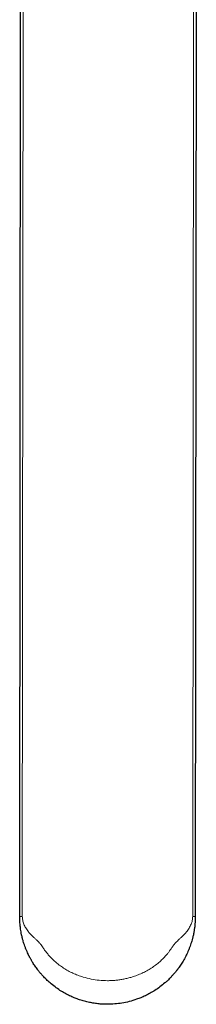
# Model space of a CAD drawing. Header units: millimetres. Extents: x 8 to 1269, y 12 to 684.
# Tile 10 of 50: x 635 to 661, y 12 to 154. Entities that reach past the tile are written whole.
import ezdxf

# ---------------------------------------------------------------- set-up
doc = ezdxf.new("R2010")
doc.units = ezdxf.units.MM

msp = doc.modelspace()

# ---------------------------------------------------------------- linework, layer by layer
at = {"color": 7, "linetype": 'Continuous', "lineweight": 30}
for p, q in [((635.11, 24.88), (635.26, 214.85)), ((660.56, 214.7), (660.41, 24.86))]:
    msp.add_line(p, q, dxfattribs=at)
at = {"color": 252, "linetype": 'Continuous', "lineweight": 0}
for p, q in [((635.64, 214.55), (635.48, 24.88)), ((660.04, 24.86), (660.19, 214.43))]:
    msp.add_line(p, q, dxfattribs=at)
at = {"color": 7, "linetype": 'Continuous', "lineweight": 30}
msp.add_open_spline([(660.41, 24.86), (660.41, 24.73), (660.41, 24.45), (660.38, 24.01), (660.35, 23.6), (660.3, 23.18), (660.23, 22.73), (660.14, 22.24), (660.02, 21.75), (659.91, 21.34), (659.79, 20.96), (659.66, 20.58), (659.52, 20.19), (659.36, 19.81), (659.2, 19.46), (659.03, 19.11), (658.85, 18.77), (658.65, 18.44), (658.41, 18.04), (658.2, 17.72), (658.04, 17.49), (657.98, 17.41), (657.91, 17.32), (657.85, 17.24), (657.8, 17.18), (657.75, 17.1), (657.67, 17.01), (657.53, 16.83), (657.32, 16.59), (657.06, 16.3), (656.8, 16.01), (656.55, 15.77), (656.35, 15.58), (656.18, 15.43), (655.84, 15.13), (655.33, 14.72), (654.62, 14.23), (653.92, 13.81), (653.24, 13.46), (652.59, 13.17), (651.82, 12.88), (650.91, 12.6), (649.86, 12.38), (648.81, 12.25), (647.88, 12.21), (647.07, 12.23), (646.37, 12.29), (645.67, 12.39), (644.97, 12.52), (644.26, 12.7), (643.59, 12.92), (642.93, 13.17), (642.28, 13.46), (641.59, 13.81), (640.89, 14.23), (640.18, 14.73), (639.53, 15.25), (638.95, 15.78), (638.58, 16.17), (638.34, 16.42), (638.24, 16.54), (638.13, 16.67), (638.03, 16.79), (637.92, 16.91), (637.82, 17.04), (637.62, 17.31), (637.33, 17.7), (637.01, 18.19), (636.79, 18.56), (636.66, 18.81), (636.58, 18.95), (636.51, 19.08), (636.45, 19.2), (636.4, 19.3), (636.36, 19.39), (636.28, 19.55), (636.16, 19.81), (636, 20.19), (635.86, 20.58), (635.73, 20.95), (635.62, 21.32), (635.5, 21.74), (635.39, 22.2), (635.31, 22.63), (635.25, 23), (635.21, 23.31), (635.17, 23.61), (635.14, 23.92), (635.12, 24.26), (635.11, 24.57), (635.11, 24.78), (635.11, 24.88)], degree=3, knots=[0, 0, 0, 0, 0.009965, 0.020849, 0.032725, 0.041547, 0.053285, 0.067945, 0.081077, 0.092348, 0.10176, 0.111773, 0.123057, 0.133413, 0.142882, 0.151773, 0.162133, 0.171593, 0.180997, 0.197408, 0.199984, 0.202559, 0.205134, 0.207708, 0.210282, 0.211359, 0.21459, 0.219759, 0.228039, 0.23885, 0.249156, 0.257373, 0.264398, 0.270232, 0.274875, 0.297925, 0.319667, 0.340103, 0.359232, 0.377057, 0.393581, 0.420843, 0.447595, 0.473852, 0.499628, 0.516816, 0.534215, 0.551831, 0.569668, 0.587729, 0.606019, 0.622585, 0.640455, 0.659633, 0.680119, 0.701916, 0.725024, 0.743055, 0.761088, 0.765137, 0.769187, 0.773236, 0.777285, 0.781335, 0.785385, 0.789435, 0.806763, 0.821651, 0.834101, 0.83869, 0.842833, 0.846529, 0.849779, 0.852583, 0.854944, 0.856863, 0.866227, 0.876501, 0.887729, 0.897462, 0.906624, 0.918006, 0.931608, 0.943087, 0.952836, 0.960856, 0.96715, 0.97621, 0.984686, 0.992605, 1, 1, 1, 1], dxfattribs=at)
at = {"color": 252, "linetype": 'Continuous', "lineweight": 0}
for points in [[(635.11, 24.88), (635.11, 24.88), (635.12, 24.88), (635.2, 24.88), (635.32, 24.88), (635.43, 24.88), (635.48, 24.88)], [(660.41, 24.86), (660.4, 24.86), (660.39, 24.86), (660.32, 24.86), (660.2, 24.86), (660.09, 24.86), (660.04, 24.86)]]:
    msp.add_open_spline(points, degree=3, dxfattribs=at)
msp.add_open_spline([(635.48, 24.88), (635.5, 24.69), (635.52, 24.3), (635.67, 23.84), (635.84, 23.48), (635.99, 23.2), (636.17, 22.93), (636.35, 22.68), (636.54, 22.46), (636.73, 22.26), (636.96, 22.02), (637.23, 21.76), (637.51, 21.5), (637.77, 21.26), (637.96, 21.06), (638.22, 20.79), (638.47, 20.4), (638.79, 19.9), (639.14, 19.46), (639.52, 19.03), (639.93, 18.62), (640.36, 18.23), (640.86, 17.83), (641.43, 17.43), (642.09, 17.04), (642.78, 16.69), (643.5, 16.39), (644.36, 16.09), (645.39, 15.83), (646.57, 15.66), (647.57, 15.61), (648.36, 15.63), (648.96, 15.67), (649.55, 15.74), (650.13, 15.85), (650.71, 15.98), (651.34, 16.15), (652.02, 16.39), (652.74, 16.69), (653.42, 17.03), (654.08, 17.42), (654.71, 17.86), (655.29, 18.34), (655.84, 18.86), (656.22, 19.28), (656.47, 19.57), (656.59, 19.73), (656.71, 19.89), (656.8, 20.02), (656.89, 20.16), (656.99, 20.31), (657.1, 20.48), (657.21, 20.64), (657.3, 20.77), (657.41, 20.9), (657.54, 21.04), (657.73, 21.23), (657.96, 21.46), (658.23, 21.71), (658.5, 21.96), (658.74, 22.2), (658.94, 22.41), (659.21, 22.72), (659.52, 23.15), (659.81, 23.71), (660, 24.29), (660.02, 24.67), (660.04, 24.86)], degree=3, knots=[0, 0, 0, 0, 0.016853, 0.03468, 0.043816, 0.053413, 0.063531, 0.074219, 0.082143, 0.090651, 0.100487, 0.112849, 0.125829, 0.136738, 0.145444, 0.151954, 0.171608, 0.1878, 0.205624, 0.223309, 0.240744, 0.258334, 0.276135, 0.299451, 0.32273, 0.346078, 0.369603, 0.393386, 0.429084, 0.464642, 0.500395, 0.518267, 0.536048, 0.553778, 0.571502, 0.589262, 0.607102, 0.630835, 0.654292, 0.677578, 0.700798, 0.724059, 0.747324, 0.77027, 0.793247, 0.7994, 0.805528, 0.811633, 0.817053, 0.820739, 0.826357, 0.833652, 0.839104, 0.844007, 0.848371, 0.854568, 0.862717, 0.872823, 0.884891, 0.897016, 0.907644, 0.916782, 0.924438, 0.946069, 0.965466, 0.983197, 1, 1, 1, 1], dxfattribs=at)

doc.saveas('drawing.dxf')
